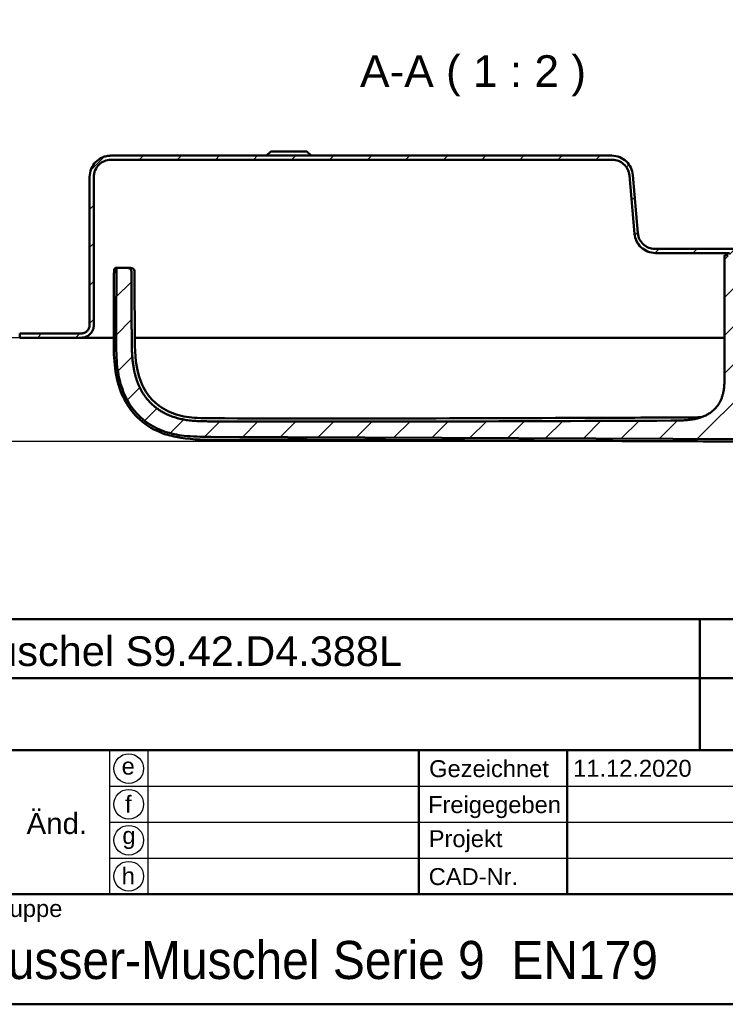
# Model space of a CAD drawing. Header units: millimetres. Extents: x 20 to 833, y 20 to 574.
# Tile 12 of 20: x 541 to 708, y 20 to 253. Entities that reach past the tile are written whole.
import ezdxf
from ezdxf.enums import TextEntityAlignment as Align

# ---------------------------------------------------------------- set-up
doc = ezdxf.new("R2010")
doc.units = ezdxf.units.MM
doc.header["$LTSCALE"] = 2
for name, color, linetype, lineweight in [('Bemaßungen(DIN)', 7, 'Continuous', 25), ('Sichtbare Kanten(DIN)', 7, 'Continuous', 50), ('Skizziergeometrie(DIN)', 7, 'Continuous', 50), ('Skizzierlinie(DIN)', 7, 'Continuous', 25), ('Symbole(DIN)', 7, 'Continuous', 25)]:
    doc.layers.add(name, color=color, linetype=linetype, lineweight=lineweight)
doc.layers.add('Schraffur', color=179, linetype='Continuous', lineweight=9, true_color=0x1e1e47)
doc.styles.add('Aktuell-DIN', font='arial.ttf')
doc.styles.add('Aktuell-DINGroßer Text', font='arial.ttf')
doc.styles.add('STANDARD-DIN~0', font='arial.ttf')
doc.styles.add('Textstil10', font='arial.ttf')
doc.styles.add('Textstil41', font='arial.ttf', dxfattribs={"width": 0.8})
doc.styles.add('Textstil83', font='arial.ttf', dxfattribs={"width": 0.8})
doc.dimstyles.new('CAD-LAN', dxfattribs={"dimscale": 2, "dimtxt": 3.5, "dimasz": 2.5, "dimexe": 3.175, "dimexo": 0, "dimgap": 0.8, "dimtad": 1, "dimrnd": 1e-08, "dimtxsty": 'STANDARD-DIN~0', "dimcen": 0.09, "dimdle": 10, "dimclrd": 250, "dimclre": 250, "dimclrt": 250, "dimadec": 0, "dimazin": 2, "dimtfac": 1, "dimtmove": 0, "dimatfit": 3, "dimfxl": 1, "dimtolj": 1, "dimtzin": 0, "dimlwd": 25, "dimlwe": 25, "dimarcsym": 0})

# ---------------------------------------------------------------- blocks, each defined once
blk = doc.blocks.new('Ränder Standardrahmen')
at = {"layer": 'Skizziergeometrie(DIN)', "flags": 128}
blk.add_lwpolyline([(10, 10), (10, 287), (410, 287), (410, 10), (10, 10)], dxfattribs=at)
blk = doc.blocks.new('Schriftfelder Heusser')
at = {"layer": 'Skizziergeometrie(DIN)'}
for p, q in [((101, 236.92), (291, 236.92)), ((232, 229.92), (232, 236.92)), ((101, 229.92), (291, 229.92)), ((232, 229.92), (232, 221.42)), ((101, 221.42), (291, 221.42)), ((198.85, 221.42), (198.85, 204.42)), ((216.35, 221.42), (216.35, 204.42)), ((101, 204.42), (291, 204.42)), ((291, 191.42), (101, 191.42))]:
    blk.add_line(p, q, dxfattribs=at)
at = {"layer": 'Skizzierlinie(DIN)'}
for p, q in [((162.35, 221.42), (162.35, 204.42)), ((166.85, 221.42), (166.85, 204.42)), ((162.35, 217.17), (278, 217.17)), ((162.35, 212.92), (278, 212.92)), ((162.35, 208.67), (278, 208.67))]:
    blk.add_line(p, q, dxfattribs=at)
for centre in [(164.6, 219.25), (164.6, 215.04), (164.6, 210.79), (164.6, 206.54)]:
    blk.add_circle(centre, 1.75, dxfattribs=at)
at = {"layer": 'Symbole(DIN)', "color": 179, "true_color": 0x262659, "char_height": 2, "style": 'Aktuell-DIN'}
for s, insert, attachment_point in [('\\fArial|b0|i0;e', (164.54, 219.53), 5), ('\\fArial|b0|i0;Gezeichnet', (200.05, 219.23), 4), ('\\fArial|b0|i0;f', (164.55, 215.06), 5), ('\\fArial|b0|i0;Freigegeben', (199.92, 216), 1), ('\\fArial|b0|i0;Projekt', (200, 211.98), 1), ('\\fArial|b0|i0;g', (164.63, 211.05), 5), ('\\fArial|b0|i0;h', (164.55, 206.57), 5), ('\\fArial|b0|i0;CAD-Nr.', (200, 207.5), 1), ('\\fArial|b0|i0;\\H2.0000;Baugruppe', (143.1, 203.73), 1)]:
    blk.add_mtext(s, dxfattribs=dict(at, insert=insert, attachment_point=attachment_point))
at = {"layer": 'Symbole(DIN)', "color": 179, "true_color": 0x262659, "insert": (156.12, 212.76), "char_height": 2.489, "width": 12.3494, "attachment_point": 5, "style": 'Aktuell-DIN'}
blk.add_mtext('Änd.', dxfattribs=at)
at = {"layer": 'Symbole(DIN)', "color": 7, "insert": (143.1, 196.62), "char_height": 4.5, "width": 90.18, "attachment_point": 4, "style": 'Aktuell-DIN'}
blk.add_mtext('\\fArial|b0|i0;\\W0.90;\\H4.5000;Heusser-Muschel Serie 9  EN179', dxfattribs=at)
at = {"layer": 'Symbole(DIN)', "color": 179, "true_color": 0x262659, "style": 'Textstil10'}
blk.add_attdef('ERSTELLUNGSDATUM_001', (217.04, 218.29), '', height=2, dxfattribs=at)
at = {"layer": 'Symbole(DIN)', "color": 179, "true_color": 0x262659}
for tag, height, style, p in [('AUTOR', 2.49, 'Aktuell-DIN', (240.03, 219.26)), ('KONTROLLDATUM', 2, 'Textstil10', (217.42, 215.04)), ('KONTROLLIERT_VON', 2, 'Textstil10', (239.98, 215.05))]:
    blk.add_attdef(tag, text='', height=height, dxfattribs=dict(at, style=style)).set_placement(p, align=Align.MIDDLE_LEFT)
at = {"layer": 'Symbole(DIN)', "color": 7, "style": 'Textstil83', "width": 0.8}
blk.add_attdef('Anfänglicher_Ansichtsmaßstab_001', (281.57, 213.34), '', height=2.3, dxfattribs=at)
at = {"layer": 'Symbole(DIN)', "color": 179, "true_color": 0x262659, "style": 'Textstil10'}
blk.add_attdef('PROJEKT', text='', height=2, dxfattribs=at).set_placement((217.77, 209.72), align=Align.BOTTOM_LEFT)
at = {"layer": 'Symbole(DIN)', "color": 7, "style": 'Textstil41', "width": 0.8}
blk.add_attdef('STATUS', text='', height=5, dxfattribs=at).set_placement((284.53, 195.86), align=Align.MIDDLE_CENTER)
blk = doc.blocks.new('*D26')
at = {"layer": 'Bemaßungen(DIN)', "color": 250, "linetype": 'Continuous', "lineweight": 25, "true_color": 0x3f3f3f, "transparency": 16777216}
for p, q in [((541.47, 177.46), (515.12, 177.46)), ((521.47, 157.9), (521.47, 172.46)), ((713.82, 152.9), (515.12, 152.9))]:
    blk.add_line(p, q, dxfattribs=at)
at = {"layer": 'Bemaßungen(DIN)', "color": 250, "linetype": 'Continuous', "true_color": 0x3f3f3f, "transparency": 16777216}
for points in [[(520.64, 172.46), (522.31, 172.46), (521.47, 177.46)], [(520.64, 157.9), (522.31, 157.9), (521.47, 152.9)]]:
    blk.add_solid(points, dxfattribs=at)
at = {"layer": 'Defpoints', "color": 0, "linetype": 'Continuous', "transparency": 16777216}
for p in [(521.47, 177.46), (541.47, 177.46), (713.82, 152.9)]:
    blk.add_point(p, dxfattribs=at)
at = {"layer": 'Bemaßungen(DIN)', "color": 250, "linetype": 'Continuous', "lineweight": 25, "true_color": 0x3f3f3f, "transparency": 16777216, "insert": (512.73, 160.08), "char_height": 7, "attachment_point": 1, "rotation": 90, "style": 'STANDARD-DIN~0'}
blk.add_mtext('\\A1;25', dxfattribs=at)

msp = doc.modelspace()

# ---------------------------------------------------------------- hatches: boundary and pattern name
at = {"layer": 'Schraffur'}
h = msp.add_hatch(dxfattribs=at)
h.set_pattern_fill('ANSI31', color=256, scale=50.8, style=0)
h.set_pattern_definition([(45, (0, 0), (-4.49013, 4.49013), [])])
edge = h.paths.add_edge_path()
edge.add_line((748.974, 193.456), (748.974, 180.456))
edge.add_spline(control_points=[(748.974, 180.456), (748.974, 180.247), (748.996, 180.039), (749.08, 179.637), (749.142, 179.444), (749.38, 178.897), (749.608, 178.569), (750.168, 178.029), (750.493, 177.818), (751.207, 177.529), (751.587, 177.456), (751.974, 177.456)], knot_values=[-0.4735831, -0.4735831, -0.4735831, -0.4735831, -0.4108832, -0.4108832, -0.3500812, -0.3500812, -0.2314327, -0.2314327, -0.1160757, -0.1160757, -0.0000071, -0.0000071, -0.0000071, -0.0000071], degree=3, periodic=0)
edge.add_line((751.974, 177.456), (755.474, 177.456))
edge.add_line((755.474, 177.456), (755.474, 178.426))
edge.add_line((755.474, 178.426), (754.474, 178.426))
edge.add_line((754.474, 178.426), (754.474, 178.456))
edge.add_line((754.474, 178.456), (751.974, 178.456))
edge.add_spline(control_points=[(751.974, 178.456), (751.835, 178.456), (751.697, 178.47), (751.429, 178.526), (751.3, 178.567), (750.935, 178.726), (750.717, 178.878), (750.357, 179.252), (750.216, 179.468), (750.023, 179.944), (749.974, 180.198), (749.974, 180.456)], knot_values=[-0.3157143, -0.3157143, -0.3157143, -0.3157143, -0.2739221, -0.2739221, -0.2333875, -0.2333875, -0.1542884, -0.1542884, -0.0773838, -0.0773838, 0, 0, 0, 0], degree=3, periodic=0)
edge.add_line((749.974, 180.456), (749.974, 193.456))
edge.add_spline(control_points=[(749.974, 193.456), (749.974, 193.803), (749.939, 194.149), (749.798, 194.82), (749.695, 195.141), (749.298, 196.054), (748.918, 196.599), (747.984, 197.499), (747.443, 197.852), (746.253, 198.333), (745.619, 198.456), (744.974, 198.456)], knot_values=[-0.7893052, -0.7893052, -0.7893052, -0.7893052, -0.6848053, -0.6848053, -0.5834686, -0.5834686, -0.3857211, -0.3857211, -0.1934595, -0.1934595, 0, 0, 0, 0], degree=3, periodic=0)
edge.add_line((744.974, 198.456), (735.974, 198.456))
edge.add_line((735.974, 198.456), (735.974, 199.956))
edge.add_line((735.974, 199.956), (735.474, 199.956))
edge.add_line((735.474, 199.956), (735.474, 196.656))
edge.add_line((735.474, 196.656), (734.974, 196.656))
edge.add_line((734.974, 196.656), (734.974, 197.456))
edge.add_line((734.974, 197.456), (731.991, 197.456))
edge.add_line((731.991, 197.456), (731.991, 198.356))
edge.add_line((731.991, 198.356), (730.074, 198.356))
edge.add_line((730.074, 198.356), (730.074, 199.156))
edge.add_line((730.074, 199.156), (730.974, 199.156))
edge.add_line((730.974, 199.156), (730.974, 199.756))
edge.add_line((730.974, 199.756), (730.474, 200.256))
edge.add_line((730.474, 200.256), (727.524, 200.256))
edge.add_line((727.524, 200.256), (727.524, 185.414))
edge.add_line((727.524, 185.414), (737.033, 185.414))
edge.add_line((737.033, 185.414), (738.017, 186.398))
edge.add_line((738.017, 186.398), (738.017, 194.456))
edge.add_line((738.017, 194.456), (738.017, 196.956))
edge.add_line((738.017, 196.956), (737.274, 196.956))
edge.add_line((737.274, 196.956), (737.274, 190.756))
edge.add_line((737.274, 190.756), (736.974, 190.456))
edge.add_line((736.974, 190.456), (734.274, 190.456))
edge.add_line((734.274, 190.456), (734.474, 190.656))
edge.add_line((734.474, 190.656), (734.474, 191.256))
edge.add_line((734.474, 191.256), (734.274, 191.456))
edge.add_line((734.274, 191.456), (734.574, 191.456))
edge.add_line((734.574, 191.456), (734.574, 190.956))
edge.add_line((734.574, 190.956), (734.674, 190.856))
edge.add_line((734.674, 190.856), (736.774, 190.856))
edge.add_line((736.774, 190.856), (736.974, 191.056))
edge.add_line((736.974, 191.056), (736.974, 197.456))
edge.add_line((736.974, 197.456), (744.974, 197.456))
edge.add_spline(control_points=[(744.974, 197.456), (745.253, 197.456), (745.529, 197.427), (746.066, 197.314), (746.323, 197.232), (747.053, 196.914), (747.489, 196.61), (748.209, 195.863), (748.491, 195.43), (748.877, 194.479), (748.974, 193.971), (748.974, 193.456)], knot_values=[-0.6314442, -0.6314442, -0.6314442, -0.6314442, -0.5478443, -0.5478443, -0.4667749, -0.4667749, -0.3085769, -0.3085769, -0.1547676, -0.1547676, 0, 0, 0, 0], degree=3, periodic=0)
h.paths.add_polyline_path([(732.474, 191.456), (732.474, 196.256), (732.274, 196.456), (731.174, 196.456), (730.974, 196.256), (730.974, 197.456), (731.974, 197.456), (731.974, 196.656), (732.724, 196.656), (732.524, 196.456), (732.524, 191.656), (732.724, 191.456)], flags=0)
h.paths.add_polyline_path([(731.174, 190.456), (730.974, 190.456), (730.974, 190.656)], flags=0)
edge = h.paths.add_edge_path()
edge.add_line((541.474, 178.456), (541.474, 177.456))
edge.add_line((541.474, 177.456), (555.974, 177.456))
edge.add_spline(control_points=[(555.974, 177.456), (556.183, 177.456), (556.391, 177.477), (556.793, 177.561), (556.986, 177.623), (557.533, 177.861), (557.86, 178.09), (558.4, 178.65), (558.612, 178.974), (558.901, 179.688), (558.974, 180.069), (558.974, 180.456)], knot_values=[-0.4735814, -0.4735814, -0.4735814, -0.4735814, -0.4108832, -0.4108832, -0.3500812, -0.3500812, -0.2314327, -0.2314327, -0.1160757, -0.1160757, 0, 0, 0, 0], degree=3, periodic=0)
edge.add_line((558.974, 180.456), (558.974, 215.456))
edge.add_spline(control_points=[(558.974, 215.456), (558.974, 215.734), (559.003, 216.011), (559.115, 216.547), (559.198, 216.804), (559.515, 217.534), (559.82, 217.97), (560.566, 218.69), (561, 218.973), (561.951, 219.358), (562.458, 219.456), (562.974, 219.456)], knot_values=[-0.6314442, -0.6314442, -0.6314442, -0.6314442, -0.5478443, -0.5478443, -0.4667749, -0.4667749, -0.3085769, -0.3085769, -0.1547676, -0.1547676, 0, 0, 0, 0], degree=3, periodic=0)
edge.add_line((562.974, 219.456), (681.377, 219.456))
edge.add_spline(control_points=[(681.377, 219.456), (681.864, 219.456), (682.345, 219.368), (683.24, 219.027), (683.646, 218.783), (684.389, 218.137), (684.708, 217.729), (685.175, 216.813), (685.317, 216.317), (685.362, 215.804)], knot_values=[-0.5965767, -0.5965767, -0.5965767, -0.5965767, -0.4502726, -0.4502726, -0.3087981, -0.3087981, -0.1544759, -0.1544759, 0, 0, 0, 0], degree=3, periodic=0)
edge.add_line((685.362, 215.804), (686.568, 202.02))
edge.add_spline(control_points=[(686.568, 202.02), (686.621, 201.413), (686.782, 200.824), (687.304, 199.747), (687.653, 199.267), (688.537, 198.413), (689.081, 198.059), (690.271, 197.578), (690.905, 197.456), (691.548, 197.456)], knot_values=[-0.7457209, -0.7457209, -0.7457209, -0.7457209, -0.5628408, -0.5628408, -0.3859976, -0.3859976, -0.1930948, -0.1930948, 0, 0, 0, 0], degree=3, periodic=0)
edge.add_line((691.548, 197.456), (708.974, 197.456))
edge.add_line((708.974, 197.456), (708.974, 191.056))
edge.add_line((708.974, 191.056), (709.174, 190.856))
edge.add_line((709.174, 190.856), (711.274, 190.856))
edge.add_line((711.274, 190.856), (711.374, 190.956))
edge.add_line((711.374, 190.956), (711.374, 191.456))
edge.add_line((711.374, 191.456), (711.674, 191.456))
edge.add_line((711.674, 191.456), (711.474, 191.256))
edge.add_line((711.474, 191.256), (711.474, 190.656))
edge.add_line((711.474, 190.656), (711.674, 190.456))
edge.add_line((711.674, 190.456), (708.974, 190.456))
edge.add_line((708.974, 190.456), (708.674, 190.756))
edge.add_line((708.674, 190.756), (708.674, 196.956))
edge.add_line((708.674, 196.956), (707.83, 196.956))
edge.add_line((707.83, 196.956), (707.83, 194.456))
edge.add_line((707.83, 194.456), (707.83, 169.039))
edge.add_spline(control_points=[(707.83, 169.039), (707.83, 164.593), (707.83, 161.035), (704.303, 157.905), (700.277, 157.887), (695.243, 157.865)], knot_values=[0, 0, 0, 0, 0, 0, 1, 1, 1, 1, 1, 1], degree=5, periodic=0)
edge.add_spline(control_points=[(695.243, 157.865), (659.047, 157.707), (622.85, 157.564), (586.653, 157.693)], knot_values=[0.0000183, 0.0000183, 0.0000183, 0.0000183, 10.8591286, 10.8591286, 10.8591286, 10.8591286], degree=3, periodic=0)
edge.add_spline(control_points=[(586.653, 157.693), (580.117, 157.716), (574.157, 157.745), (567.964, 163.422), (567.937, 169.902), (567.903, 177.993)], knot_values=[0, 0, 0, 0, 0, 0, 1, 1, 1, 1, 1, 1], degree=5, periodic=0)
edge.add_spline(control_points=[(567.903, 177.993), (567.873, 185.29), (567.856, 189.177), (567.855, 192.542)], knot_values=[0, 0, 0, 0, 1.0033721, 1.0033721, 1.0033721, 1.0033721], weights=[1.044297, 1.00552, 1.0006869, 1.0000845], degree=3, periodic=0)
edge.add_spline(control_points=[(567.855, 192.542), (567.854, 193.108), (567.855, 193.615), (567.542, 193.956), (567.02, 193.956), (566.444, 193.956)], knot_values=[0, 0, 0, 0, 0, 0, 1, 1, 1, 1, 1, 1], degree=5, periodic=0)
edge.add_line((566.444, 193.956), (564.854, 193.956))
edge.add_spline(control_points=[(564.854, 193.956), (564.749, 193.955), (564.641, 193.955), (564.508, 193.918), (564.47, 193.902), (564.405, 193.856), (564.378, 193.828), (564.331, 193.754), (564.315, 193.706), (564.289, 193.574), (564.289, 193.481), (564.289, 193.39)], knot_values=[-0.0997525, -0.0997525, -0.0997525, -0.0997525, -0.0687231, -0.0687231, -0.0556331, -0.0556331, -0.0432165, -0.0432165, -0.0273736, -0.0273736, -0.0000528, -0.0000528, -0.0000528, -0.0000528], degree=3, periodic=0)
edge.add_spline(control_points=[(564.289, 193.39), (564.288, 191.464), (564.285, 189.626), (564.279, 187.689), (564.273, 185.749), (564.265, 183.751), (564.257, 181.821), (564.252, 180.535), (564.246, 179.25), (564.24, 177.965)], knot_values=[0, 0, 0, 0, 0.4100205, 0.4100205, 0.4100205, 0.82096, 0.82096, 0.82096, 1.0946134, 1.0946134, 1.0946134, 1.0946134], degree=3, periodic=0)
edge.add_spline(control_points=[(564.24, 177.965), (564.235, 176.828), (564.229, 175.69), (564.257, 174.475), (564.285, 173.261), (564.347, 172.194), (564.435, 171.276), (564.61, 169.439), (564.893, 167.944), (565.296, 166.534), (566.91, 160.898), (570.532, 157.015), (575.824, 155.251), (577.146, 154.81), (578.552, 154.496), (580.278, 154.294), (581.142, 154.194), (582.145, 154.118), (583.286, 154.078), (584.428, 154.037), (585.499, 154.034), (586.569, 154.029)], knot_values=[0, 0, 0, 0, 0.2406476, 0.2406476, 0.2406476, 0.4812952, 0.4812952, 0.4812952, 0.9625904, 0.9625904, 0.9625904, 2.8877711, 2.8877711, 2.8877711, 3.3690663, 3.3690663, 3.3690663, 3.6097139, 3.6097139, 3.6097139, 3.8503615, 3.8503615, 3.8503615, 3.8503615], degree=3, periodic=0)
edge.add_line((586.569, 154.029), (714.042, 153.483))
edge.add_spline(control_points=[(714.042, 153.483), (715.508, 153.476), (716.975, 153.469), (718.535, 153.513), (720.094, 153.557), (721.476, 153.647), (722.83, 153.802)], knot_values=[0, 0, 0, 0, 0.4403832, 0.4403832, 0.4403832, 0.8807664, 0.8807664, 0.8807664, 0.8807664], degree=3, periodic=0)
edge.add_spline(control_points=[(722.83, 153.802), (724.611, 154.005), (726.221, 154.311), (727.735, 154.731)], knot_values=[0, 0, 0, 0, 0.5001725, 0.5001725, 0.5001725, 0.5001725], degree=3, periodic=0)
edge.add_spline(control_points=[(727.735, 154.731), (729.27, 155.157), (730.95, 155.772), (732.776, 156.577)], knot_values=[0, 0, 0, 0, 0.5374565, 0.5374565, 0.5374565, 0.5374565], degree=3, periodic=0)
edge.add_spline(control_points=[(732.776, 156.577), (733.24, 156.781), (733.574, 156.935), (733.977, 157.131), (734.38, 157.327), (734.775, 157.529), (735.168, 157.732), (735.266, 157.782), (735.365, 157.833), (735.463, 157.884), (735.758, 158.037), (736.053, 158.189), (736.351, 158.336), (736.401, 158.361), (736.45, 158.385), (736.5, 158.409), (736.55, 158.434), (736.599, 158.458), (736.649, 158.482), (736.899, 158.602), (737.15, 158.718), (737.407, 158.825), (737.459, 158.846), (737.51, 158.867), (737.56, 158.887)], knot_values=[0, 0, 0, 0, 0.1300988, 0.1300988, 0.1300988, 0.2601975, 0.2601975, 0.2601975, 0.2927222, 0.2927222, 0.2927222, 0.3902963, 0.3902963, 0.3902963, 0.4065586, 0.4065586, 0.4065586, 0.422821, 0.422821, 0.422821, 0.5041327, 0.5041327, 0.5041327, 0.5203951, 0.5203951, 0.5203951, 0.5203951], degree=3, periodic=0)
edge.add_spline(control_points=[(737.56, 158.887), (737.653, 158.924), (737.744, 158.958), (737.86, 159.034), (737.896, 159.065), (737.958, 159.145), (737.979, 159.191), (738.017, 159.335), (738.017, 159.439), (738.017, 159.543)], knot_values=[-0.0935252, -0.0935252, -0.0935252, -0.0935252, -0.0642653, -0.0642653, -0.0483657, -0.0483657, -0.0312512, -0.0312512, 0, 0, 0, 0], degree=3, periodic=0)
edge.add_line((738.017, 159.543), (738.017, 179.513))
edge.add_line((738.017, 179.513), (737.033, 180.497))
edge.add_line((737.033, 180.497), (727.524, 180.497))
edge.add_line((727.524, 180.497), (727.524, 165.256))
edge.add_line((727.524, 165.256), (718.424, 165.256))
edge.add_line((718.424, 165.256), (718.424, 200.256))
edge.add_line((718.424, 200.256), (715.474, 200.256))
edge.add_line((715.474, 200.256), (714.974, 199.756))
edge.add_line((714.974, 199.756), (714.974, 199.156))
edge.add_line((714.974, 199.156), (715.874, 199.156))
edge.add_line((715.874, 199.156), (715.874, 197.456))
edge.add_line((715.874, 197.456), (714.974, 197.456))
edge.add_line((714.974, 197.456), (714.974, 196.256))
edge.add_line((714.974, 196.256), (714.774, 196.456))
edge.add_line((714.774, 196.456), (713.674, 196.456))
edge.add_line((713.674, 196.456), (713.474, 196.256))
edge.add_line((713.474, 196.256), (713.474, 191.456))
edge.add_line((713.474, 191.456), (713.224, 191.456))
edge.add_line((713.224, 191.456), (713.424, 191.656))
edge.add_line((713.424, 191.656), (713.424, 196.456))
edge.add_line((713.424, 196.456), (713.224, 196.656))
edge.add_line((713.224, 196.656), (713.974, 196.656))
edge.add_line((713.974, 196.656), (713.974, 197.456))
edge.add_line((713.974, 197.456), (710.974, 197.456))
edge.add_line((710.974, 197.456), (710.974, 196.656))
edge.add_line((710.974, 196.656), (710.474, 196.656))
edge.add_line((710.474, 196.656), (710.474, 199.956))
edge.add_line((710.474, 199.956), (709.974, 199.956))
edge.add_line((709.974, 199.956), (709.974, 198.456))
edge.add_line((709.974, 198.456), (691.345, 198.456))
edge.add_spline(control_points=[(691.345, 198.456), (690.856, 198.456), (690.374, 198.544), (689.477, 198.886), (689.069, 199.132), (688.327, 199.78), (688.008, 200.189), (687.544, 201.105), (687.403, 201.602), (687.359, 202.115)], knot_values=[-0.5973968, -0.5973968, -0.5973968, -0.5973968, -0.4506663, -0.4506663, -0.3087924, -0.3087924, -0.1544816, -0.1544816, 0, 0, 0, 0], degree=3, periodic=0)
edge.add_line((687.359, 202.115), (686.183, 215.881))
edge.add_spline(control_points=[(686.183, 215.881), (686.131, 216.49), (685.97, 217.081), (685.448, 218.162), (685.098, 218.643), (684.212, 219.498), (683.669, 219.852), (682.478, 220.333), (681.845, 220.456), (681.201, 220.456)], knot_values=[-0.7467461, -0.7467461, -0.7467461, -0.7467461, -0.5633329, -0.5633329, -0.3859905, -0.3859905, -0.193102, -0.193102, 0, 0, 0, 0], degree=3, periodic=0)
edge.add_line((681.201, 220.456), (562.974, 220.456))
edge.add_spline(control_points=[(562.974, 220.456), (562.626, 220.456), (562.28, 220.42), (561.61, 220.279), (561.288, 220.176), (560.376, 219.779), (559.831, 219.399), (558.931, 218.465), (558.578, 217.924), (558.096, 216.734), (557.974, 216.1), (557.974, 215.456)], knot_values=[-0.7893052, -0.7893052, -0.7893052, -0.7893052, -0.6848053, -0.6848053, -0.5834686, -0.5834686, -0.3857211, -0.3857211, -0.1934595, -0.1934595, 0, 0, 0, 0], degree=3, periodic=0)
edge.add_line((557.974, 215.456), (557.974, 180.456))
edge.add_spline(control_points=[(557.974, 180.456), (557.974, 180.316), (557.96, 180.178), (557.904, 179.91), (557.863, 179.781), (557.704, 179.416), (557.552, 179.198), (557.178, 178.838), (556.962, 178.697), (556.486, 178.504), (556.232, 178.456), (555.974, 178.456)], knot_values=[-0.3157221, -0.3157221, -0.3157221, -0.3157221, -0.2739221, -0.2739221, -0.2333875, -0.2333875, -0.1542884, -0.1542884, -0.0773838, -0.0773838, -0.000002, -0.000002, -0.000002, -0.000002], degree=3, periodic=0)
edge.add_line((555.974, 178.456), (541.474, 178.456))
h.paths.add_polyline_path([(714.974, 190.456), (714.774, 190.456), (714.974, 190.656)], flags=0)

# ---------------------------------------------------------------- linework, layer by layer
at = {"layer": 'Sichtbare Kanten(DIN)'}
for p, q in [((600.724, 221.456), (599.724, 220.456)), ((600.724, 221.456), (609.224, 221.456)), ((609.224, 221.456), (610.224, 220.456)), ((681.201, 220.456), (562.974, 220.456)), ((562.974, 219.456), (681.377, 219.456)), ((557.974, 215.456), (557.974, 180.456)), ((557.974, 180.456), (557.974, 215.456)), ((558.974, 180.456), (558.974, 215.456)), ((685.362, 215.804), (686.568, 202.02)), ((687.359, 202.115), (686.183, 215.881)), ((709.974, 198.456), (691.345, 198.456)), ((691.548, 197.456), (708.974, 197.456)), ((708.674, 196.956), (707.83, 196.956)), ((707.83, 194.456), (707.83, 196.956)), ((707.83, 194.456), (707.83, 196.956)), ((564.854, 193.956), (566.444, 193.956)), ((566.444, 193.956), (567.147, 193.956)), ((707.83, 194.456), (707.83, 169.039)), ((707.83, 194.456), (707.83, 169.039)), ((557.974, 180.456), (557.974, 180.456)), ((541.474, 178.456), (541.474, 177.456)), ((555.974, 178.456), (541.474, 178.456)), ((541.474, 177.456), (555.974, 177.456)), ((555.998, 177.456), (563.659, 177.456)), ((568.634, 177.456), (581.513, 177.456)), ((581.513, 177.456), (707.83, 177.456)), ((714.042, 153.483), (586.569, 154.029))]:
    msp.add_line(p, q, dxfattribs=at)
for points, degree, knots in [([(562.974, 220.456), (562.626, 220.456), (562.28, 220.42), (561.61, 220.279), (561.288, 220.176), (560.376, 219.779), (559.831, 219.399), (558.931, 218.465), (558.578, 217.924), (558.096, 216.734), (557.974, 216.1), (557.974, 215.456)], 3, [-0.78930523, -0.78930523, -0.78930523, -0.78930523, -0.68480532, -0.68480532, -0.58346864, -0.58346864, -0.38572109, -0.38572109, -0.19345948, -0.19345948, 0, 0, 0, 0]), ([(558.974, 215.456), (558.974, 215.734), (559.003, 216.011), (559.115, 216.547), (559.198, 216.804), (559.515, 217.534), (559.82, 217.97), (560.566, 218.69), (561, 218.973), (561.951, 219.358), (562.458, 219.456), (562.974, 219.456)], 3, [-0.63144419, -0.63144419, -0.63144419, -0.63144419, -0.54784426, -0.54784426, -0.46677491, -0.46677491, -0.30857687, -0.30857687, -0.15476759, -0.15476759, 0, 0, 0, 0]), ([(686.183, 215.881), (686.131, 216.49), (685.97, 217.081), (685.448, 218.162), (685.098, 218.643), (684.212, 219.498), (683.669, 219.852), (682.478, 220.333), (681.845, 220.456), (681.201, 220.456)], 3, [-0.74674606, -0.74674606, -0.74674606, -0.74674606, -0.56333292, -0.56333292, -0.38599047, -0.38599047, -0.19310203, -0.19310203, -0.00000002, -0.00000002, -0.00000002, -0.00000002]), ([(681.377, 219.456), (681.864, 219.456), (682.345, 219.368), (683.24, 219.027), (683.646, 218.783), (684.389, 218.137), (684.708, 217.729), (685.175, 216.813), (685.317, 216.317), (685.362, 215.804)], 3, [-0.59657674, -0.59657674, -0.59657674, -0.59657674, -0.45027262, -0.45027262, -0.30879806, -0.30879806, -0.15447588, -0.15447588, 0, 0, 0, 0]), ([(686.568, 202.02), (686.621, 201.413), (686.782, 200.824), (687.304, 199.747), (687.653, 199.267), (688.537, 198.413), (689.081, 198.059), (690.271, 197.578), (690.905, 197.456), (691.548, 197.456)], 3, [-0.74572093, -0.74572093, -0.74572093, -0.74572093, -0.56284077, -0.56284077, -0.38599757, -0.38599757, -0.19309485, -0.19309485, 0, 0, 0, 0]), ([(691.345, 198.456), (690.856, 198.456), (690.374, 198.544), (689.477, 198.886), (689.069, 199.132), (688.327, 199.78), (688.008, 200.189), (687.544, 201.105), (687.403, 201.602), (687.359, 202.115)], 3, [-0.59739683, -0.59739683, -0.59739683, -0.59739683, -0.45066634, -0.45066634, -0.30879238, -0.30879238, -0.15448162, -0.15448162, 0, 0, 0, 0]), ([(722.826, 153.24), (718.472, 152.743), (714.065, 152.921), (702.346, 152.972), (695.01, 153.003), (665.666, 153.129), (643.658, 153.223), (613.396, 153.353), (605.143, 153.388), (590.698, 153.451), (584.402, 152.85), (577.062, 154.279), (575.814, 154.633), (572.623, 155.928), (570.74, 157.148), (567.989, 159.889), (566.959, 161.323), (565.356, 164.429), (564.778, 166.134), (563.932, 169.982), (563.755, 172.166), (563.606, 177.957), (563.696, 181.582), (563.714, 186.664), (563.719, 188.123), (563.724, 190.312), (563.726, 191.041), (563.726, 192.135), (563.724, 192.501), (563.729, 192.96), (563.731, 193.056), (563.737, 193.262), (563.743, 193.374), (563.765, 193.521), (563.774, 193.566), (563.811, 193.689), (563.845, 193.755), (563.931, 193.853), (563.983, 193.89), (564.092, 193.93), (564.139, 193.941), (564.223, 193.951), (564.257, 193.954), (564.311, 193.956), (564.331, 193.956), (564.372, 193.957), (564.393, 193.957), (564.414, 193.957)], 3, [0, 0, 0, 0, 1.3147732, 1.3147732, 3.5156069, 3.5156069, 10.1181079, 10.1181079, 12.5940457, 12.5940457, 14.4517512, 14.4517512, 14.8372417, 14.8372417, 15.4848677, 15.4848677, 16.0022412, 16.0022412, 16.5333209, 16.5333209, 17.1842684, 17.1842684, 18.2712861, 18.2712861, 18.7090006, 18.7090006, 18.9277979, 18.9277979, 19.037268, 19.037268, 19.0659314, 19.0659314, 19.1002429, 19.1002429, 19.1167144, 19.1167144, 19.1500843, 19.1500843, 19.1808225, 19.1808225, 19.1996381, 19.1996381, 19.21058, 19.21058, 19.2165994, 19.2165994, 19.2229076, 19.2229076, 19.2229076, 19.2229076]), ([(564.289, 193.39), (564.288, 191.464), (564.285, 189.626), (564.279, 187.689), (564.273, 185.749), (564.265, 183.751), (564.257, 181.821), (564.252, 180.535), (564.246, 179.25), (564.24, 177.965)], 3, [0, 0, 0, 0, 0.4100205, 0.4100205, 0.4100205, 0.82096, 0.82096, 0.82096, 1.0946134, 1.0946134, 1.0946134, 1.0946134]), ([(564.854, 193.955), (564.749, 193.955), (564.641, 193.955), (564.508, 193.918), (564.47, 193.902), (564.405, 193.856), (564.378, 193.828), (564.331, 193.754), (564.315, 193.706), (564.289, 193.574), (564.289, 193.481), (564.289, 193.39)], 3, [-0.099752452, -0.099752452, -0.099752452, -0.099752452, -0.068723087, -0.068723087, -0.055633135, -0.055633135, -0.043216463, -0.043216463, -0.027373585, -0.027373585, -0.000052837, -0.000052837, -0.000052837, -0.000052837]), ([(564.295, 193.947), (564.295, 193.947), (564.295, 193.947), (564.298, 193.947), (564.31, 193.948), (564.343, 193.952), (564.358, 193.953), (564.392, 193.955), (564.41, 193.956), (564.445, 193.957), (564.46, 193.958), (564.486, 193.958), (564.496, 193.958), (564.512, 193.958), (564.519, 193.958), (564.529, 193.958), (564.532, 193.958), (564.537, 193.958), (564.54, 193.958), (564.542, 193.958), (564.542, 193.958), (564.543, 193.958), (564.543, 193.958), (564.543, 193.958)], 3, [0.040889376, 0.040889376, 0.040889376, 0.040889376, 0.04351179, 0.04351179, 0.063943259, 0.063943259, 0.075266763, 0.075266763, 0.084557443, 0.084557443, 0.090252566, 0.090252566, 0.093339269, 0.093339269, 0.095419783, 0.095419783, 0.096311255, 0.096311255, 0.09697961, 0.09697961, 0.097042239, 0.097042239, 0.097097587, 0.097097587, 0.097097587, 0.097097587]), ([(564.46, 193.952), (564.456, 193.952), (564.45, 193.953), (564.444, 193.954), (564.439, 193.955), (564.433, 193.955), (564.432, 193.955)], 5, [1.370673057, 1.370673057, 1.370673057, 1.370673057, 1.370673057, 1.370673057, 1.391806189, 1.395873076, 1.395873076, 1.395873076, 1.395873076, 1.395873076, 1.395873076]), ([(564.439, 193.95), (564.439, 193.95), (564.439, 193.95), (564.444, 193.95), (564.452, 193.951), (564.48, 193.953), (564.5, 193.955), (564.545, 193.956), (564.563, 193.957), (564.597, 193.957), (564.61, 193.957), (564.632, 193.957), (564.641, 193.957), (564.65, 193.957)], 3, [0.043023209, 0.043023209, 0.043023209, 0.043023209, 0.048472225, 0.048472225, 0.065382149, 0.065382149, 0.082093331, 0.082093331, 0.090516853, 0.090516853, 0.094716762, 0.094716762, 0.097316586, 0.097316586, 0.097316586, 0.097316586]), ([(564.537, 193.951), (564.537, 193.951), (564.544, 193.952), (564.565, 193.953), (564.572, 193.953), (564.584, 193.954), (564.587, 193.954), (564.591, 193.954), (564.592, 193.954), (564.605, 193.955), (564.619, 193.955), (564.643, 193.956), (564.649, 193.956), (564.665, 193.956), (564.674, 193.956), (564.69, 193.956), (564.697, 193.956), (564.708, 193.956), (564.712, 193.956), (564.718, 193.956), (564.72, 193.956), (564.722, 193.956), (564.723, 193.956), (564.724, 193.956), (564.724, 193.956), (564.724, 193.956), (564.724, 193.956), (564.724, 193.956)], 3, [0.043257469, 0.043257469, 0.043257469, 0.043257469, 0.063911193, 0.063911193, 0.072195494, 0.072195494, 0.074953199, 0.074953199, 0.075872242, 0.075872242, 0.085106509, 0.085106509, 0.088411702, 0.088411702, 0.091991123, 0.091991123, 0.094059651, 0.094059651, 0.095367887, 0.095367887, 0.095908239, 0.095908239, 0.096110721, 0.096110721, 0.09616816, 0.09616816, 0.09618252, 0.09618252, 0.09618252, 0.09618252]), ([(564.622, 193.953), (564.622, 193.953), (564.633, 193.954), (564.665, 193.955), (564.673, 193.955), (564.69, 193.955), (564.698, 193.955), (564.712, 193.956), (564.718, 193.956), (564.731, 193.956), (564.739, 193.956), (564.753, 193.956), (564.758, 193.956), (564.766, 193.956), (564.769, 193.956), (564.772, 193.956), (564.772, 193.956), (564.773, 193.956), (564.774, 193.956), (564.774, 193.956)], 3, [0.041204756, 0.041204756, 0.041204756, 0.041204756, 0.068784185, 0.068784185, 0.076970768, 0.076970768, 0.082340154, 0.082340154, 0.085424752, 0.085424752, 0.08876935, 0.08876935, 0.090316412, 0.090316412, 0.091134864, 0.091134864, 0.091301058, 0.091301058, 0.091425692, 0.091425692, 0.091425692, 0.091425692]), ([(564.688, 193.954), (564.688, 193.954), (564.69, 193.954), (564.698, 193.955), (564.708, 193.955), (564.732, 193.955), (564.74, 193.955), (564.756, 193.956), (564.763, 193.956), (564.777, 193.956), (564.783, 193.956), (564.793, 193.956), (564.797, 193.956), (564.804, 193.956), (564.806, 193.956), (564.809, 193.956)], 3, [0.041130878, 0.041130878, 0.041130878, 0.041130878, 0.052585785, 0.052585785, 0.07295608, 0.07295608, 0.080887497, 0.080887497, 0.086067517, 0.086067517, 0.08868268, 0.08868268, 0.089993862, 0.089993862, 0.090808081, 0.090808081, 0.090808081, 0.090808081]), ([(564.735, 193.955), (564.735, 193.955), (564.736, 193.955), (564.742, 193.955), (564.752, 193.955), (564.778, 193.955), (564.782, 193.955), (564.793, 193.956), (564.798, 193.956), (564.807, 193.956), (564.811, 193.956), (564.816, 193.956), (564.818, 193.956), (564.821, 193.956), (564.823, 193.956), (564.827, 193.956), (564.828, 193.956), (564.831, 193.956), (564.832, 193.956), (564.833, 193.956), (564.833, 193.956), (564.833, 193.956), (564.833, 193.956), (564.833, 193.956)], 3, [0.042153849, 0.042153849, 0.042153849, 0.042153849, 0.051584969, 0.051584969, 0.077457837, 0.077457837, 0.082709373, 0.082709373, 0.08665462, 0.08665462, 0.088479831, 0.088479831, 0.089149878, 0.089149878, 0.089838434, 0.089838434, 0.090267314, 0.090267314, 0.090572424, 0.090572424, 0.090605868, 0.090605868, 0.090618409, 0.090618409, 0.090618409, 0.090618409]), ([(564.76, 193.955), (564.76, 193.955), (564.76, 193.955), (564.76, 193.955), (564.76, 193.955), (564.763, 193.955), (564.77, 193.955), (564.799, 193.955), (564.807, 193.955), (564.823, 193.955), (564.826, 193.956), (564.834, 193.956), (564.837, 193.956), (564.844, 193.956), (564.848, 193.956), (564.852, 193.956), (564.852, 193.956), (564.853, 193.956), (564.853, 193.956), (564.853, 193.956), (564.854, 193.956), (564.854, 193.956)], 3, [0.045423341, 0.045423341, 0.045423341, 0.045423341, 0.048719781, 0.048719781, 0.050905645, 0.050905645, 0.072892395, 0.072892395, 0.079342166, 0.079342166, 0.080984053, 0.080984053, 0.082214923, 0.082214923, 0.083325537, 0.083325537, 0.083462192, 0.083462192, 0.083530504, 0.083530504, 0.08354758, 0.08354758, 0.08354758, 0.08354758]), ([(564.761, 193.955), (564.761, 193.955), (564.765, 193.955), (564.779, 193.955), (564.787, 193.955), (564.802, 193.955), (564.806, 193.955), (564.816, 193.956), (564.82, 193.956), (564.828, 193.956), (564.832, 193.956), (564.838, 193.956), (564.84, 193.956), (564.844, 193.956), (564.846, 193.956), (564.847, 193.956)], 3, [0.042845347, 0.042845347, 0.042845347, 0.042845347, 0.063924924, 0.063924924, 0.077136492, 0.077136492, 0.081925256, 0.081925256, 0.085010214, 0.085010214, 0.086567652, 0.086567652, 0.087348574, 0.087348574, 0.087833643, 0.087833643, 0.087833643, 0.087833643]), ([(564.822, 193.955), (564.822, 193.955), (564.821, 193.955), (564.82, 193.955), (564.818, 193.955), (564.817, 193.955), (564.817, 193.956)], 5, [0.504286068, 0.504286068, 0.504286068, 0.504286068, 0.504286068, 0.504286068, 0.521884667, 0.544861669, 0.544861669, 0.544861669, 0.544861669, 0.544861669, 0.544861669]), ([(567.171, 193.956), (567.171, 193.956), (567.171, 193.956), (567.171, 193.956), (567.171, 193.956), (567.171, 193.956), (567.171, 193.956), (567.171, 193.956), (567.171, 193.956), (567.172, 193.956), (567.172, 193.956), (567.173, 193.956), (567.173, 193.956), (567.173, 193.956), (567.173, 193.956), (567.174, 193.956), (567.174, 193.956), (567.174, 193.956), (567.174, 193.956), (567.174, 193.956), (567.174, 193.956), (567.174, 193.956), (567.174, 193.956), (567.175, 193.956), (567.175, 193.956), (567.176, 193.956), (567.176, 193.956), (567.178, 193.956), (567.178, 193.956), (567.183, 193.956), (567.188, 193.956), (567.197, 193.956), (567.2, 193.956), (567.211, 193.955), (567.219, 193.955), (567.261, 193.955), (567.295, 193.955), (567.363, 193.955), (567.397, 193.954), (567.499, 193.952), (567.567, 193.948), (567.771, 193.931), (567.909, 193.908), (568.102, 193.834), (568.163, 193.803), (568.275, 193.724), (568.326, 193.676), (568.411, 193.568), (568.445, 193.508), (568.526, 193.319), (568.552, 193.182), (568.584, 192.877), (568.583, 192.707), (568.583, 192.537)], 3, [0, 0, 0, 0, 0.00007948, 0.00007948, 0.00023843, 0.00023843, 0.00055634, 0.00055634, 0.00119216, 0.00119216, 0.00247649, 0.00247649, 0.00263941, 0.00263941, 0.00267988, 0.00267988, 0.00270001, 0.00270001, 0.00272021, 0.00272021, 0.00274029, 0.00274029, 0.00278045, 0.00278045, 0.00286031, 0.00286031, 0.00317882, 0.00317882, 0.00381464, 0.00381464, 0.00640667, 0.00640667, 0.00768677, 0.00768677, 0.01025221, 0.01025221, 0.02044749, 0.02044749, 0.03062153, 0.03062153, 0.05097922, 0.05097922, 0.09220659, 0.09220659, 0.11272488, 0.11272488, 0.13329354, 0.13329354, 0.15379743, 0.15379743, 0.19482926, 0.19482926, 0.24572243, 0.24572243, 0.24572243, 0.24572243]), ([(555.974, 177.456), (556.183, 177.456), (556.391, 177.477), (556.793, 177.561), (556.986, 177.623), (557.533, 177.861), (557.86, 178.09), (558.4, 178.65), (558.612, 178.974), (558.901, 179.688), (558.974, 180.069), (558.974, 180.456)], 3, [-0.47358135, -0.47358135, -0.47358135, -0.47358135, -0.41088319, -0.41088319, -0.35008119, -0.35008119, -0.23143265, -0.23143265, -0.11607569, -0.11607569, 0, 0, 0, 0]), ([(557.974, 180.456), (557.974, 180.316), (557.96, 180.178), (557.904, 179.91), (557.863, 179.781), (557.704, 179.416), (557.552, 179.198), (557.178, 178.838), (556.962, 178.697), (556.486, 178.504), (556.232, 178.456), (555.974, 178.456)], 3, [-0.31572209, -0.31572209, -0.31572209, -0.31572209, -0.27392213, -0.27392213, -0.23338746, -0.23338746, -0.15428844, -0.15428844, -0.07738379, -0.07738379, -0.00000195, -0.00000195, -0.00000195, -0.00000195]), ([(555.975, 177.456), (555.975, 177.456), (555.975, 177.456), (555.975, 177.456), (555.975, 177.456), (555.975, 177.456), (555.975, 177.456), (555.978, 177.456), (555.984, 177.456), (555.998, 177.456)], 3, [18.94311531, 18.94311531, 18.94311531, 18.94311531, 18.97893752, 18.97893752, 19.00893239, 19.00893239, 19.03892725, 19.03892725, 19.18890158, 19.18890158, 19.18890158, 19.18890158]), ([(586.569, 154.029), (585.499, 154.034), (584.428, 154.037), (583.286, 154.078), (582.145, 154.118), (581.142, 154.194), (580.278, 154.294), (578.552, 154.496), (577.146, 154.81), (575.824, 155.251), (570.532, 157.015), (566.91, 160.898), (565.296, 166.534), (564.893, 167.944), (564.61, 169.439), (564.435, 171.276), (564.347, 172.194), (564.285, 173.261), (564.257, 174.475), (564.229, 175.69), (564.235, 176.828), (564.24, 177.965)], 3, [0, 0, 0, 0, 0.2406476, 0.2406476, 0.2406476, 0.4812952, 0.4812952, 0.4812952, 0.9625904, 0.9625904, 0.9625904, 2.8877711, 2.8877711, 2.8877711, 3.3690663, 3.3690663, 3.3690663, 3.6097139, 3.6097139, 3.6097139, 3.8503615, 3.8503615, 3.8503615, 3.8503615]), ([(568.632, 177.993), (568.646, 174.703), (568.671, 171.314), (570.185, 166.499), (571.008, 164.876), (572.645, 162.864), (573.242, 162.265), (575.205, 160.657), (576.769, 159.849), (579.994, 158.829), (581.687, 158.591), (584.461, 158.433), (585.558, 158.428), (586.653, 158.424)], 3, [0, 0, 0, 0, 0.9871971, 0.9871971, 1.5142072, 1.5142072, 1.7654789, 1.7654789, 2.2752844, 2.2752844, 2.7801551, 2.7801551, 3.108808, 3.108808, 3.108808, 3.108808]), ([(586.653, 158.424), (619.987, 158.308), (653.321, 158.42), (690.314, 158.577), (693.974, 158.593), (697.633, 158.609)], 3, [0, 0, 0, 0, 10.0001203, 10.0001203, 11.0980219, 11.0980219, 11.0980219, 11.0980219]), ([(697.633, 158.609), (698.701, 158.614), (699.77, 158.613), (701.347, 158.641), (701.866, 158.655), (702.379, 158.678)], 3, [0, 0, 0, 0, 0.32031018, 0.32031018, 0.4743031, 0.4743031, 0.4743031, 0.4743031])]:
    msp.add_open_spline(points, degree=degree, knots=knots, dxfattribs=at)
for points, degree in [([(564.422, 193.956), (564.419, 193.956), (564.416, 193.955), (564.414, 193.955)], 3), ([(564.669, 193.956), (564.665, 193.957), (564.661, 193.957), (564.658, 193.957), (564.654, 193.957), (564.65, 193.957)], 5), ([(564.736, 193.956), (564.734, 193.956), (564.732, 193.956), (564.729, 193.956), (564.727, 193.956), (564.724, 193.956)], 5), ([(564.815, 193.956), (564.814, 193.956), (564.813, 193.956), (564.811, 193.956), (564.81, 193.956), (564.809, 193.956)], 5), ([(567.855, 192.542), (567.854, 193.108), (567.855, 193.615), (567.542, 193.956), (567.02, 193.956), (566.444, 193.956)], 5), ([(567.147, 193.956), (567.157, 193.956), (567.167, 193.956), (567.177, 193.956), (567.187, 193.955), (567.197, 193.955)], 5), ([(568.583, 192.537), (568.586, 187.689), (568.611, 182.841), (568.632, 177.993)], 3), ([(586.653, 157.693), (580.117, 157.716), (574.157, 157.745), (567.964, 163.422), (567.937, 169.902), (567.903, 177.993)], 5), ([(707.83, 169.039), (707.83, 164.593), (707.83, 161.035), (704.303, 157.905), (700.277, 157.887), (695.243, 157.865)], 5), ([(695.243, 157.865), (659.047, 157.707), (622.85, 157.564), (586.653, 157.693)], 3)]:
    msp.add_open_spline(points, degree=degree, dxfattribs=at)
msp.add_rational_spline([(567.855, 192.542), (567.856, 189.177), (567.873, 185.29), (567.903, 177.993)], [1.0000845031, 1.00068688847, 1.005519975, 1.0442970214], degree=3, dxfattribs=at)

# ---------------------------------------------------------------- block references
at = {"xscale": 2, "yscale": 2, "zscale": 2}
msp.add_blockref('Ränder Standardrahmen', (0, 0), dxfattribs=at)
ref = msp.add_blockref('Schriftfelder Heusser', (238, -362.833), dxfattribs=dict(xscale=2, yscale=2, zscale=2))
ref.add_attrib('ERSTELLUNGSDATUM_001', '11.12.2020', (672.084, 73.748), dxfattribs={"layer": 'Symbole(DIN)', "color": 179, "true_color": 0x262659, "height": 4, "style": 'Textstil10'})

# ---------------------------------------------------------------- texts
at = {"layer": 'Symbole(DIN)', "color": 7, "insert": (621.801, 234.456), "char_height": 7.4676, "attachment_point": 7, "style": 'Aktuell-DINGroßer Text'}
msp.add_mtext('A-A ( 1 : 2 )', dxfattribs=at)
at = {"layer": 'Symbole(DIN)', "color": 7, "insert": (487.659, 106.906), "char_height": 7, "width": 144.02821, "attachment_point": 1, "style": 'Aktuell-DIN'}
msp.add_mtext('{\\fArial|b0|i0;\\H7.0000;Heusser-Muschel S9.42.D4.388L}', dxfattribs=at)

# ---------------------------------------------------------------- dimensions: what is measured, and where the dimension line sits
at = {"layer": 'Bemaßungen(DIN)', "color": 250, "linetype": 'Continuous', "lineweight": 25, "true_color": 0x3f3f3f}
dim = msp.add_linear_dim(base=(521.474, 177.456), p1=(713.824, 152.901), p2=(541.474, 177.456), angle=90, dimstyle='CAD-LAN', override={"dimgap": 0.8, "dimdec": 0, "dimtol": 0, "dimlim": 0, "dimtp": 0, "dimtm": 0, "dimtdec": 2, "dimtofl": 0, "dimatfit": 1}, dxfattribs=at)
dim.commit()
dim.dimension.update_dxf_attribs({"geometry": '*D26', "text_midpoint": (521.474, 165.178), "dimtype": 160})

doc.saveas('drawing.dxf')
